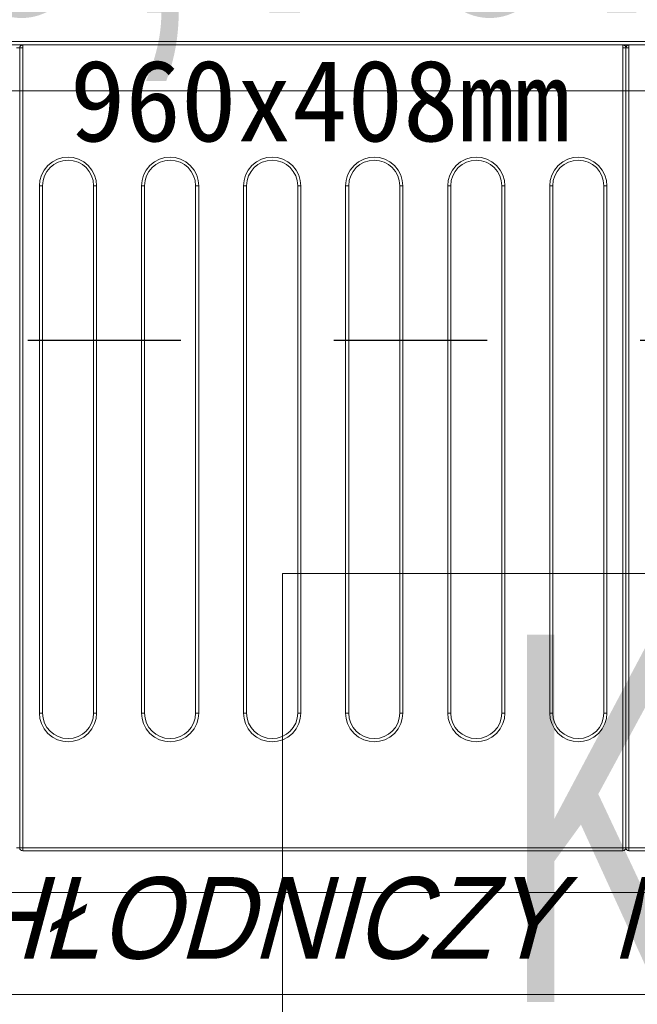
# Model space of a CAD drawing. Header units: centimetres. Extents: x -9388 to 91680, y -1419244 to 50347.
# Tile 44 of 183: x 15254 to 15557, y -710339 to -709857. Entities that reach past the tile are written whole.
import ezdxf
from ezdxf.enums import TextEntityAlignment as Align

# ---------------------------------------------------------------- set-up
doc = ezdxf.new("R2010")
doc.units = ezdxf.units.CM
doc.linetypes.add('PHANTOM', pattern=[2.5, 1.25, -0.25, 0.25, -0.25, 0.25, -0.25])
doc.layers.add('! Strefy Powierzchnie', color=7, linetype='Continuous')
doc.layers.add('Q_kd', color=7, linetype='PHANTOM', lineweight=30, true_color=0x01ff01)
doc.layers.add('Wnętrze - umeblowanie_Nr_pióra__201', color=7, linetype='Continuous', lineweight=5, true_color=0x595959)
for name, color, linetype, lineweight in [('Q_ks_opis_pion', 3, 'Continuous', 13), ('Q_podkład', 8, 'Continuous', 9), ('Q_wys prowadzenia instalacji', 6, 'Continuous', 13), ('Wnętrze - umeblowanie_Nr_pióra__1', 7, 'Continuous', 13), ('Ściany wewnętrzne_Nr_pióra__1', 7, 'Continuous', 13)]:
    doc.layers.add(name, color=color, linetype=linetype, lineweight=lineweight)
doc.styles.add('ARIAL', font='ARIALN.TTF', dxfattribs={"width": 0.9, "height": 0.002})
doc.styles.add('GENERATED_STYLE_2', font='arial.ttf')
doc.styles.add('GENERATED_STYLE_5', font='msgothic.ttc')
doc.styles.add('TT', font='ARIALN.TTF', dxfattribs={"height": 200})

# ---------------------------------------------------------------- blocks, each defined once
blk = doc.blocks.new('PAB.01_RZUT PRZYZIEMIA')
at = {"layer": '! Strefy Powierzchnie', "color": 8, "linetype": 'Continuous', "lineweight": 0, "flags": 128}
blk.add_lwpolyline([(44909, -710284.28), (45909, -710284.28), (45909, -708884.28), (44909, -708884.28)], close=True, dxfattribs=at)
at = {"layer": 'Wnętrze - umeblowanie_Nr_pióra__201', "color": 8, "linetype": 'Continuous'}
for p, q in [((44966.53, -709867.28), (45838.53, -709867.28)), ((44966.53, -709867.28), (45838.53, -709867.28)), ((44966.53, -709868.78), (45838.53, -709868.78)), ((45254.03, -709870.38), (45252.53, -709870.38)), ((45254.03, -709870.38), (45252.53, -709870.38)), ((45254.03, -709870.38), (45254.03, -710262.38)), ((45255.53, -709870.38), (45254.03, -709870.38)), ((45254.03, -709870.38), (45254.03, -710262.38)), ((45255.53, -709870.38), (45254.03, -709870.38)), ((45549.53, -709868.88), (45255.53, -709868.88)), ((45255.53, -709868.88), (45255.53, -709868.91)), ((45255.53, -709868.88), (45255.53, -709868.91)), ((45255.53, -709868.91), (45255.53, -709870.38)), ((45255.53, -709868.91), (45255.53, -709870.38)), ((45255.53, -709870.38), (45255.53, -710262.38)), ((45255.53, -709870.38), (45255.53, -710262.38)), ((45549.53, -709868.91), (45549.53, -709868.88)), ((45549.53, -709868.91), (45549.53, -709868.88)), ((45549.53, -709870.38), (45549.53, -709868.91)), ((45549.53, -709870.38), (45549.53, -709868.91)), ((45551.03, -709870.38), (45549.53, -709870.38)), ((45549.53, -710262.38), (45549.53, -709870.38)), ((45551.03, -709870.38), (45549.53, -709870.38)), ((45549.53, -710262.38), (45549.53, -709870.38)), ((45551.03, -709870.38), (45551.03, -710262.38)), ((45552.53, -709870.38), (45551.03, -709870.38)), ((45551.03, -709870.38), (45551.03, -710262.38)), ((45552.53, -709870.38), (45551.03, -709870.38)), ((45846.53, -709868.88), (45552.53, -709868.88)), ((45552.53, -709868.88), (45552.53, -709868.91)), ((45552.53, -709868.88), (45552.53, -709868.91)), ((45552.53, -709868.91), (45552.53, -709870.38)), ((45552.53, -709868.91), (45552.53, -709870.38)), ((45552.53, -709870.38), (45552.53, -710262.38)), ((45552.53, -709870.38), (45552.53, -710262.38)), ((45263.73, -710196.38), (45263.73, -709937.88)), ((45263.73, -709937.88), (45265.23, -709937.88)), ((45263.73, -710196.38), (45263.73, -709937.88)), ((45263.73, -709937.88), (45265.23, -709937.88)), ((45265.23, -710196.38), (45265.23, -709937.88)), ((45265.23, -710196.38), (45265.23, -709937.88)), ((45290.23, -709937.88), (45290.23, -710196.38)), ((45290.23, -709937.88), (45291.73, -709937.88)), ((45290.23, -709937.88), (45290.23, -710196.38)), ((45290.23, -709937.88), (45291.73, -709937.88)), ((45291.73, -709937.88), (45291.73, -710196.38)), ((45291.73, -709937.88), (45291.73, -710196.38)), ((45313.73, -710196.38), (45313.73, -709937.88)), ((45313.73, -709937.88), (45315.23, -709937.88)), ((45313.73, -710196.38), (45313.73, -709937.88)), ((45313.73, -709937.88), (45315.23, -709937.88)), ((45315.23, -710196.38), (45315.23, -709937.88)), ((45315.23, -710196.38), (45315.23, -709937.88)), ((45340.23, -709937.88), (45340.23, -710196.38)), ((45340.23, -709937.88), (45341.73, -709937.88)), ((45340.23, -709937.88), (45340.23, -710196.38)), ((45340.23, -709937.88), (45341.73, -709937.88)), ((45341.73, -709937.88), (45341.73, -710196.38)), ((45341.73, -709937.88), (45341.73, -710196.38)), ((45363.73, -710196.38), (45363.73, -709937.88)), ((45363.73, -709937.88), (45365.23, -709937.88)), ((45363.73, -710196.38), (45363.73, -709937.88)), ((45363.73, -709937.88), (45365.23, -709937.88)), ((45365.23, -710196.38), (45365.23, -709937.88)), ((45365.23, -710196.38), (45365.23, -709937.88)), ((45390.23, -709937.88), (45390.23, -710196.38)), ((45390.23, -709937.88), (45391.73, -709937.88)), ((45390.23, -709937.88), (45390.23, -710196.38)), ((45390.23, -709937.88), (45391.73, -709937.88)), ((45391.73, -709937.88), (45391.73, -710196.38)), ((45391.73, -709937.88), (45391.73, -710196.38)), ((45413.73, -710196.38), (45413.73, -709937.88)), ((45413.73, -709937.88), (45415.23, -709937.88)), ((45413.73, -710196.38), (45413.73, -709937.88)), ((45413.73, -709937.88), (45415.23, -709937.88)), ((45415.23, -710196.38), (45415.23, -709937.88)), ((45415.23, -710196.38), (45415.23, -709937.88)), ((45440.23, -709937.88), (45440.23, -710196.38)), ((45440.23, -709937.88), (45441.73, -709937.88)), ((45440.23, -709937.88), (45440.23, -710196.38)), ((45440.23, -709937.88), (45441.73, -709937.88)), ((45441.73, -709937.88), (45441.73, -710196.38)), ((45441.73, -709937.88), (45441.73, -710196.38)), ((45463.73, -710196.38), (45463.73, -709937.88)), ((45463.73, -709937.88), (45465.23, -709937.88)), ((45463.73, -710196.38), (45463.73, -709937.88)), ((45463.73, -709937.88), (45465.23, -709937.88)), ((45465.23, -710196.38), (45465.23, -709937.88)), ((45465.23, -710196.38), (45465.23, -709937.88)), ((45490.23, -709937.88), (45490.23, -710196.38)), ((45490.23, -709937.88), (45491.73, -709937.88)), ((45490.23, -709937.88), (45490.23, -710196.38)), ((45490.23, -709937.88), (45491.73, -709937.88)), ((45491.73, -709937.88), (45491.73, -710196.38)), ((45491.73, -709937.88), (45491.73, -710196.38)), ((45513.73, -710196.38), (45513.73, -709937.88)), ((45513.73, -709937.88), (45515.23, -709937.88)), ((45513.73, -710196.38), (45513.73, -709937.88)), ((45513.73, -709937.88), (45515.23, -709937.88)), ((45515.23, -710196.38), (45515.23, -709937.88)), ((45515.23, -710196.38), (45515.23, -709937.88)), ((45540.23, -709937.88), (45540.23, -710196.38)), ((45540.23, -709937.88), (45541.73, -709937.88)), ((45540.23, -709937.88), (45540.23, -710196.38)), ((45540.23, -709937.88), (45541.73, -709937.88)), ((45541.73, -709937.88), (45541.73, -710196.38)), ((45541.73, -709937.88), (45541.73, -710196.38)), ((45263.73, -710196.38), (45265.23, -710196.38)), ((45263.73, -710196.38), (45265.23, -710196.38)), ((45291.73, -710196.38), (45290.23, -710196.38)), ((45291.73, -710196.38), (45290.23, -710196.38)), ((45313.73, -710196.38), (45315.23, -710196.38)), ((45313.73, -710196.38), (45315.23, -710196.38)), ((45341.73, -710196.38), (45340.23, -710196.38)), ((45341.73, -710196.38), (45340.23, -710196.38)), ((45363.73, -710196.38), (45365.23, -710196.38)), ((45363.73, -710196.38), (45365.23, -710196.38)), ((45391.73, -710196.38), (45390.23, -710196.38)), ((45391.73, -710196.38), (45390.23, -710196.38)), ((45413.73, -710196.38), (45415.23, -710196.38)), ((45413.73, -710196.38), (45415.23, -710196.38)), ((45441.73, -710196.38), (45440.23, -710196.38)), ((45441.73, -710196.38), (45440.23, -710196.38)), ((45463.73, -710196.38), (45465.23, -710196.38)), ((45463.73, -710196.38), (45465.23, -710196.38)), ((45491.73, -710196.38), (45490.23, -710196.38)), ((45491.73, -710196.38), (45490.23, -710196.38)), ((45513.73, -710196.38), (45515.23, -710196.38)), ((45513.73, -710196.38), (45515.23, -710196.38)), ((45541.73, -710196.38), (45540.23, -710196.38)), ((45541.73, -710196.38), (45540.23, -710196.38)), ((45252.53, -710262.38), (45254.03, -710262.38)), ((45252.53, -710262.38), (45254.03, -710262.38)), ((45254.03, -710262.38), (45255.53, -710262.38)), ((45254.03, -710262.38), (45255.53, -710262.38)), ((45255.53, -710262.38), (45549.53, -710262.38)), ((45255.53, -710263.44), (45255.53, -710262.38)), ((45255.53, -710262.38), (45549.53, -710262.38)), ((45255.53, -710263.44), (45255.53, -710262.38)), ((45549.53, -710262.38), (45551.03, -710262.38)), ((45549.53, -710262.38), (45549.53, -710263.44)), ((45549.53, -710262.38), (45551.03, -710262.38)), ((45549.53, -710262.38), (45549.53, -710263.44)), ((45551.03, -710262.38), (45552.53, -710262.38)), ((45551.03, -710262.38), (45552.53, -710262.38)), ((45552.53, -710262.38), (45846.53, -710262.38)), ((45552.53, -710263.44), (45552.53, -710262.38)), ((45552.53, -710262.38), (45846.53, -710262.38)), ((45552.53, -710263.44), (45552.53, -710262.38)), ((45255.53, -710263.88), (45255.53, -710263.44)), ((45255.53, -710263.88), (45255.53, -710263.44)), ((45255.53, -710263.88), (45549.53, -710263.88)), ((45255.53, -710263.88), (45549.53, -710263.88)), ((45549.53, -710263.44), (45549.53, -710263.88)), ((45549.53, -710263.44), (45549.53, -710263.88)), ((45552.53, -710263.88), (45552.53, -710263.44)), ((45552.53, -710263.88), (45552.53, -710263.44)), ((45552.53, -710263.88), (45846.53, -710263.88)), ((45552.53, -710263.88), (45846.53, -710263.88))]:
    blk.add_line(p, q, dxfattribs=at)
at = {"layer": 'Wnętrze - umeblowanie_Nr_pióra__201', "color": 8, "linetype": 'Continuous', "flags": 128}
for points in [[(45255.22, -709868.95), (45254.93, -709869.04), (45254.67, -709869.19), (45254.44, -709869.38), (45254.13, -709869.86), (45254.03, -709870.4)], [(45255.22, -709868.95), (45254.93, -709869.04), (45254.67, -709869.19), (45254.44, -709869.38), (45254.13, -709869.86), (45254.03, -709870.4)], [(45255.53, -709868.91), (45255.22, -709868.95)], [(45255.53, -709868.91), (45255.22, -709868.95)], [(45549.83, -709868.95), (45549.53, -709868.91)], [(45549.83, -709868.95), (45549.53, -709868.91)], [(45551.03, -709870.4), (45550.93, -709869.86), (45550.62, -709869.38), (45550.39, -709869.19), (45550.12, -709869.04), (45549.83, -709868.95)], [(45551.03, -709870.4), (45550.93, -709869.86), (45550.62, -709869.38), (45550.39, -709869.19), (45550.12, -709869.04), (45549.83, -709868.95)], [(45552.22, -709868.95), (45551.93, -709869.04), (45551.67, -709869.19), (45551.44, -709869.38), (45551.13, -709869.86), (45551.03, -709870.4)], [(45552.22, -709868.95), (45551.93, -709869.04), (45551.67, -709869.19), (45551.44, -709869.38), (45551.13, -709869.86), (45551.03, -709870.4)], [(45552.53, -709868.91), (45552.22, -709868.95)], [(45552.53, -709868.91), (45552.22, -709868.95)], [(45263.73, -709937.88), (45263.96, -709935.33), (45264.71, -709932.73), (45266.01, -709930.22), (45267.83, -709927.98), (45270.07, -709926.16), (45272.57, -709924.86), (45275.18, -709924.11), (45277.73, -709923.88), (45280.28, -709924.11), (45282.88, -709924.86), (45285.39, -709926.16), (45287.63, -709927.98), (45289.45, -709930.22), (45290.74, -709932.73), (45291.49, -709935.33), (45291.73, -709937.88)], [(45263.73, -709937.88), (45263.96, -709935.33), (45264.71, -709932.73), (45266.01, -709930.22), (45267.83, -709927.98), (45270.07, -709926.16), (45272.57, -709924.86), (45275.18, -709924.11), (45277.73, -709923.88), (45280.28, -709924.11), (45282.88, -709924.86), (45285.39, -709926.16), (45287.63, -709927.98), (45289.45, -709930.22), (45290.74, -709932.73), (45291.49, -709935.33), (45291.73, -709937.88)], [(45313.73, -709937.88), (45313.96, -709935.33), (45314.71, -709932.73), (45316.01, -709930.22), (45317.83, -709927.98), (45320.07, -709926.16), (45322.57, -709924.86), (45325.18, -709924.11), (45327.73, -709923.88), (45330.28, -709924.11), (45332.88, -709924.86), (45335.39, -709926.16), (45337.63, -709927.98), (45339.45, -709930.22), (45340.74, -709932.73), (45341.49, -709935.33), (45341.73, -709937.88)], [(45313.73, -709937.88), (45313.96, -709935.33), (45314.71, -709932.73), (45316.01, -709930.22), (45317.83, -709927.98), (45320.07, -709926.16), (45322.57, -709924.86), (45325.18, -709924.11), (45327.73, -709923.88), (45330.28, -709924.11), (45332.88, -709924.86), (45335.39, -709926.16), (45337.63, -709927.98), (45339.45, -709930.22), (45340.74, -709932.73), (45341.49, -709935.33), (45341.73, -709937.88)], [(45363.73, -709937.88), (45363.96, -709935.33), (45364.71, -709932.73), (45366.01, -709930.22), (45367.83, -709927.98), (45370.07, -709926.16), (45372.57, -709924.86), (45375.18, -709924.11), (45377.73, -709923.88), (45380.28, -709924.11), (45382.88, -709924.86), (45385.39, -709926.16), (45387.63, -709927.98), (45389.45, -709930.22), (45390.74, -709932.73), (45391.49, -709935.33), (45391.73, -709937.88)], [(45363.73, -709937.88), (45363.96, -709935.33), (45364.71, -709932.73), (45366.01, -709930.22), (45367.83, -709927.98), (45370.07, -709926.16), (45372.57, -709924.86), (45375.18, -709924.11), (45377.73, -709923.88), (45380.28, -709924.11), (45382.88, -709924.86), (45385.39, -709926.16), (45387.63, -709927.98), (45389.45, -709930.22), (45390.74, -709932.73), (45391.49, -709935.33), (45391.73, -709937.88)], [(45413.73, -709937.88), (45413.96, -709935.33), (45414.71, -709932.73), (45416.01, -709930.22), (45417.83, -709927.98), (45420.07, -709926.16), (45422.57, -709924.86), (45425.18, -709924.11), (45427.73, -709923.88), (45430.28, -709924.11), (45432.88, -709924.86), (45435.39, -709926.16), (45437.63, -709927.98), (45439.45, -709930.22), (45440.74, -709932.73), (45441.49, -709935.33), (45441.73, -709937.88)], [(45413.73, -709937.88), (45413.96, -709935.33), (45414.71, -709932.73), (45416.01, -709930.22), (45417.83, -709927.98), (45420.07, -709926.16), (45422.57, -709924.86), (45425.18, -709924.11), (45427.73, -709923.88), (45430.28, -709924.11), (45432.88, -709924.86), (45435.39, -709926.16), (45437.63, -709927.98), (45439.45, -709930.22), (45440.74, -709932.73), (45441.49, -709935.33), (45441.73, -709937.88)], [(45463.73, -709937.88), (45463.96, -709935.33), (45464.71, -709932.73), (45466.01, -709930.22), (45467.83, -709927.98), (45470.07, -709926.16), (45472.57, -709924.86), (45475.18, -709924.11), (45477.73, -709923.88), (45480.28, -709924.11), (45482.88, -709924.86), (45485.39, -709926.16), (45487.63, -709927.98), (45489.45, -709930.22), (45490.74, -709932.73), (45491.49, -709935.33), (45491.73, -709937.88)], [(45463.73, -709937.88), (45463.96, -709935.33), (45464.71, -709932.73), (45466.01, -709930.22), (45467.83, -709927.98), (45470.07, -709926.16), (45472.57, -709924.86), (45475.18, -709924.11), (45477.73, -709923.88), (45480.28, -709924.11), (45482.88, -709924.86), (45485.39, -709926.16), (45487.63, -709927.98), (45489.45, -709930.22), (45490.74, -709932.73), (45491.49, -709935.33), (45491.73, -709937.88)], [(45513.73, -709937.88), (45513.96, -709935.33), (45514.71, -709932.73), (45516.01, -709930.22), (45517.83, -709927.98), (45520.07, -709926.16), (45522.57, -709924.86), (45525.18, -709924.11), (45527.73, -709923.88), (45530.28, -709924.11), (45532.88, -709924.86), (45535.39, -709926.16), (45537.63, -709927.98), (45539.45, -709930.22), (45540.74, -709932.73), (45541.49, -709935.33), (45541.73, -709937.88)], [(45513.73, -709937.88), (45513.96, -709935.33), (45514.71, -709932.73), (45516.01, -709930.22), (45517.83, -709927.98), (45520.07, -709926.16), (45522.57, -709924.86), (45525.18, -709924.11), (45527.73, -709923.88), (45530.28, -709924.11), (45532.88, -709924.86), (45535.39, -709926.16), (45537.63, -709927.98), (45539.45, -709930.22), (45540.74, -709932.73), (45541.49, -709935.33), (45541.73, -709937.88)], [(45291.73, -710196.38), (45291.49, -710198.93), (45290.74, -710201.53), (45289.45, -710204.04), (45287.63, -710206.28), (45285.39, -710208.1), (45282.88, -710209.4), (45280.28, -710210.15), (45277.73, -710210.38), (45275.18, -710210.15), (45272.57, -710209.4), (45270.07, -710208.1), (45267.83, -710206.28), (45266.01, -710204.04), (45264.71, -710201.53), (45263.96, -710198.93), (45263.73, -710196.38)], [(45291.73, -710196.38), (45291.49, -710198.93), (45290.74, -710201.53), (45289.45, -710204.04), (45287.63, -710206.28), (45285.39, -710208.1), (45282.88, -710209.4), (45280.28, -710210.15), (45277.73, -710210.38), (45275.18, -710210.15), (45272.57, -710209.4), (45270.07, -710208.1), (45267.83, -710206.28), (45266.01, -710204.04), (45264.71, -710201.53), (45263.96, -710198.93), (45263.73, -710196.38)], [(45341.73, -710196.38), (45341.49, -710198.93), (45340.74, -710201.53), (45339.45, -710204.04), (45337.63, -710206.28), (45335.39, -710208.1), (45332.88, -710209.4), (45330.28, -710210.15), (45327.73, -710210.38), (45325.18, -710210.15), (45322.57, -710209.4), (45320.07, -710208.1), (45317.83, -710206.28), (45316.01, -710204.04), (45314.71, -710201.53), (45313.96, -710198.93), (45313.73, -710196.38)], [(45341.73, -710196.38), (45341.49, -710198.93), (45340.74, -710201.53), (45339.45, -710204.04), (45337.63, -710206.28), (45335.39, -710208.1), (45332.88, -710209.4), (45330.28, -710210.15), (45327.73, -710210.38), (45325.18, -710210.15), (45322.57, -710209.4), (45320.07, -710208.1), (45317.83, -710206.28), (45316.01, -710204.04), (45314.71, -710201.53), (45313.96, -710198.93), (45313.73, -710196.38)], [(45391.73, -710196.38), (45391.49, -710198.93), (45390.74, -710201.53), (45389.45, -710204.04), (45387.63, -710206.28), (45385.39, -710208.1), (45382.88, -710209.4), (45380.28, -710210.15), (45377.73, -710210.38), (45375.18, -710210.15), (45372.57, -710209.4), (45370.07, -710208.1), (45367.83, -710206.28), (45366.01, -710204.04), (45364.71, -710201.53), (45363.96, -710198.93), (45363.73, -710196.38)], [(45391.73, -710196.38), (45391.49, -710198.93), (45390.74, -710201.53), (45389.45, -710204.04), (45387.63, -710206.28), (45385.39, -710208.1), (45382.88, -710209.4), (45380.28, -710210.15), (45377.73, -710210.38), (45375.18, -710210.15), (45372.57, -710209.4), (45370.07, -710208.1), (45367.83, -710206.28), (45366.01, -710204.04), (45364.71, -710201.53), (45363.96, -710198.93), (45363.73, -710196.38)], [(45441.73, -710196.38), (45441.49, -710198.93), (45440.74, -710201.53), (45439.45, -710204.04), (45437.63, -710206.28), (45435.39, -710208.1), (45432.88, -710209.4), (45430.28, -710210.15), (45427.73, -710210.38), (45425.18, -710210.15), (45422.57, -710209.4), (45420.07, -710208.1), (45417.83, -710206.28), (45416.01, -710204.04), (45414.71, -710201.53), (45413.96, -710198.93), (45413.73, -710196.38)], [(45441.73, -710196.38), (45441.49, -710198.93), (45440.74, -710201.53), (45439.45, -710204.04), (45437.63, -710206.28), (45435.39, -710208.1), (45432.88, -710209.4), (45430.28, -710210.15), (45427.73, -710210.38), (45425.18, -710210.15), (45422.57, -710209.4), (45420.07, -710208.1), (45417.83, -710206.28), (45416.01, -710204.04), (45414.71, -710201.53), (45413.96, -710198.93), (45413.73, -710196.38)], [(45491.73, -710196.38), (45491.49, -710198.93), (45490.74, -710201.53), (45489.45, -710204.04), (45487.63, -710206.28), (45485.39, -710208.1), (45482.88, -710209.4), (45480.28, -710210.15), (45477.73, -710210.38), (45475.18, -710210.15), (45472.57, -710209.4), (45470.07, -710208.1), (45467.83, -710206.28), (45466.01, -710204.04), (45464.71, -710201.53), (45463.96, -710198.93), (45463.73, -710196.38)], [(45491.73, -710196.38), (45491.49, -710198.93), (45490.74, -710201.53), (45489.45, -710204.04), (45487.63, -710206.28), (45485.39, -710208.1), (45482.88, -710209.4), (45480.28, -710210.15), (45477.73, -710210.38), (45475.18, -710210.15), (45472.57, -710209.4), (45470.07, -710208.1), (45467.83, -710206.28), (45466.01, -710204.04), (45464.71, -710201.53), (45463.96, -710198.93), (45463.73, -710196.38)], [(45541.73, -710196.38), (45541.49, -710198.93), (45540.74, -710201.53), (45539.45, -710204.04), (45537.63, -710206.28), (45535.39, -710208.1), (45532.88, -710209.4), (45530.28, -710210.15), (45527.73, -710210.38), (45525.18, -710210.15), (45522.57, -710209.4), (45520.07, -710208.1), (45517.83, -710206.28), (45516.01, -710204.04), (45514.71, -710201.53), (45513.96, -710198.93), (45513.73, -710196.38)], [(45541.73, -710196.38), (45541.49, -710198.93), (45540.74, -710201.53), (45539.45, -710204.04), (45537.63, -710206.28), (45535.39, -710208.1), (45532.88, -710209.4), (45530.28, -710210.15), (45527.73, -710210.38), (45525.18, -710210.15), (45522.57, -710209.4), (45520.07, -710208.1), (45517.83, -710206.28), (45516.01, -710204.04), (45514.71, -710201.53), (45513.96, -710198.93), (45513.73, -710196.38)]]:
    blk.add_lwpolyline(points, dxfattribs=at)
at = {"layer": 'Wnętrze - umeblowanie_Nr_pióra__201', "color": 8, "linetype": 'Continuous'}
for centre, radius, start, end in [((45277.73, -709937.88), 12.5, 360, 180), ((45277.73, -709937.88), 12.5, 360, 180), ((45327.73, -709937.88), 12.5, 360, 180), ((45327.73, -709937.88), 12.5, 360, 180), ((45377.73, -709937.88), 12.5, 360, 180), ((45377.73, -709937.88), 12.5, 360, 180), ((45427.73, -709937.88), 12.5, 360, 180), ((45427.73, -709937.88), 12.5, 360, 180), ((45477.73, -709937.88), 12.5, 360, 180), ((45477.73, -709937.88), 12.5, 360, 180), ((45527.73, -709937.88), 12.5, 360, 180), ((45527.73, -709937.88), 12.5, 360, 180), ((45277.73, -710196.38), 12.5, 180, 360), ((45277.73, -710196.38), 12.5, 180, 360), ((45327.73, -710196.38), 12.5, 180, 360), ((45327.73, -710196.38), 12.5, 180, 360), ((45377.73, -710196.38), 12.5, 180, 360), ((45377.73, -710196.38), 12.5, 180, 360), ((45427.73, -710196.38), 12.5, 180, 360), ((45427.73, -710196.38), 12.5, 180, 360), ((45477.73, -710196.38), 12.5, 180, 360), ((45477.73, -710196.38), 12.5, 180, 360), ((45527.73, -710196.38), 12.5, 180, 360), ((45527.73, -710196.38), 12.5, 180, 360), ((45255.53, -710262.38), 1.5, 180, 270), ((45255.53, -710262.38), 1.5, 180, 270), ((45549.53, -710262.38), 1.5, 270, 360), ((45549.53, -710262.38), 1.5, 270, 360), ((45552.53, -710262.38), 1.5, 180, 270), ((45552.53, -710262.38), 1.5, 180, 270)]:
    blk.add_arc(centre, radius, start, end, dxfattribs=at)
at = {"layer": 'Ściany wewnętrzne_Nr_pióra__1', "color": 8, "linetype": 'Continuous', "flags": 128}
for points in [[(44859, -709098.76), (44859, -708834.28), (45959, -708834.28), (45959, -710334.28), (44859, -710334.28), (44859, -709798.76), (44809, -709798.76), (44809, -710384.28), (46009, -710384.28), (46009, -708784.28), (44809, -708784.28), (44809, -708884.28), (44809, -709098.76)], [(44859, -709098.76), (44909, -709098.76), (44909, -708884.28), (45909, -708884.28), (45909, -710284.28), (44909, -710284.28), (44909, -709798.76), (44859, -709798.76), (44859, -710334.28), (45959, -710334.28), (45959, -708834.28), (44859, -708834.28)]]:
    blk.add_lwpolyline(points, close=True, dxfattribs=at)
at = {"layer": 'Wnętrze - umeblowanie_Nr_pióra__1', "color": 8, "linetype": 'Continuous', "char_height": 40, "attachment_point": 2, "rotation": 360}
for s, insert, style in [('\\A1;{\\fMS Gothic|b0|i0|c238|p49;960x408mm}', (45401.05, -709876.14), 'GENERATED_STYLE_2'), ('\\A1;{\\fMS Gothic|b0|i1|c238|p49;REGAŁ CHŁODNICZY MAGAZYNOWY}', (45406.45, -710276.74), 'GENERATED_STYLE_5')]:
    blk.add_mtext(s, dxfattribs=dict(at, insert=insert, style=style))

msp = doc.modelspace()

# ---------------------------------------------------------------- block references
at = {"layer": 'Q_podkład'}
msp.add_blockref('PAB.01_RZUT PRZYZIEMIA', (-30000, 0), dxfattribs=at)

# ---------------------------------------------------------------- next in the draw order: linework, layer by layer
at = {"layer": 'Q_kd', "ltscale": 300}
msp.add_line((15933, -710013.85, 0), (10600.74, -710013.17, 0), dxfattribs=at)
at = {"layer": 'Q_ks_opis_pion', "ltscale": 10}
msp.add_3dface([(15382.85, -710127.93), (15905.35, -710127.93), (15905.35, -710365.43), (15382.85, -710365.43)], dxfattribs=at)
at = {"layer": 'Q_wys prowadzenia instalacji', "ltscale": 10}
msp.add_line((15870.94, -709891.38), (15525.78, -709891.38), dxfattribs=at)
at = {"layer": 'Q_wys prowadzenia instalacji'}
msp.add_3dface([(15721.5, -709891.38), (15101.5, -709891.38), (15101.5, -709646.38), (15721.5, -709646.38)], dxfattribs=at)

# ---------------------------------------------------------------- next in the draw order: texts
at = {"layer": 'Q_ks_opis_pion', "style": 'ARIAL', "width": 0.7}
msp.add_text('KD 2', height=180, dxfattribs=at).set_placement((15651.17, -710247.87), align=Align.MIDDLE_CENTER)
at = {"layer": 'Q_wys prowadzenia instalacji', "style": 'TT', "width": 0.8}
msp.add_text('-0,70m', height=180, dxfattribs=at).set_placement((15411.09, -709763.14, 6.36), align=Align.MIDDLE_CENTER)

doc.saveas('drawing.dxf')
